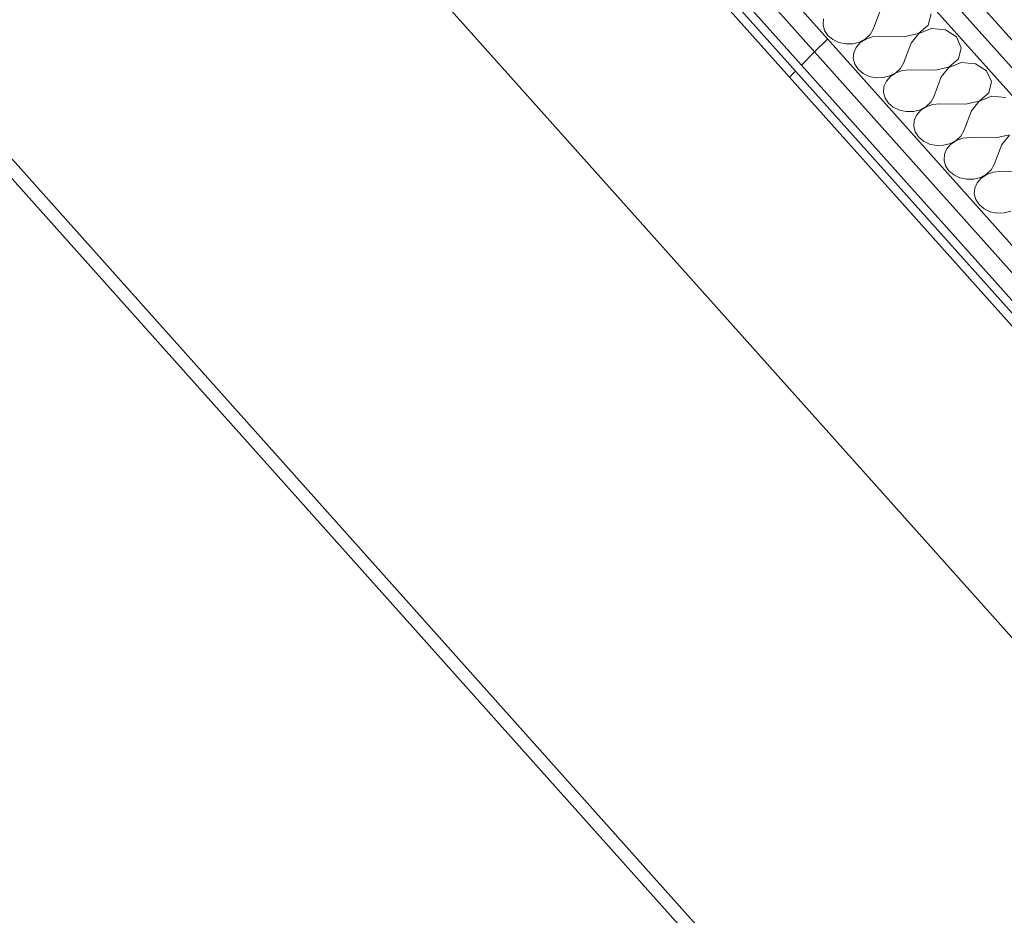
# Model space of a CAD drawing. Header units: millimetres. Extents: x -36631 to 27388, y -24993 to 6945.
# Tile 249 of 256: x -10216 to -9539, y -5116 to -4499. Entities that reach past the tile are written whole.
import ezdxf

# ---------------------------------------------------------------- set-up
doc = ezdxf.new("R2010")
doc.units = ezdxf.units.MM
doc.header["$MEASUREMENT"] = 0
doc.linetypes.add('Wipeout_Contour', pattern=[1000, 0, -1000])
doc.layers.add('Nuevo_08_E_Envans secs', color=7, linetype='Continuous')
doc.layers.add('Nuevo_09_EI_Mobiliari general', color=7, linetype='Continuous')
doc.layers.add('Nuevo_08_E_Envans secs_Pluma_Nº__1', color=7, linetype='Continuous', lineweight=5)
doc.layers.add('Nuevo_09_EI_Mobiliari general_Pluma_Nº__1', color=7, linetype='Continuous', lineweight=5)
for name, color, linetype, lineweight, true_color in [('Nuevo_08_E_Envans secs_Pluma_Nº__102', 7, 'Continuous', 5, 0xcccccc), ('Nuevo_08_E_Envans secs_Pluma_Nº__171', 171, 'Continuous', 13, 0xaaaaff), ('Nuevo_08_E_Envans secs_Pluma_Nº__177', 7, 'Continuous', 15, 0xf7e046)]:
    doc.layers.add(name, color=color, linetype=linetype, lineweight=lineweight, true_color=true_color)
pattern_1 = [(45, (0, 0), (-183.848, 183.848), [195, -65]), (45, (7e-14, 183.85), (-183.848, 183.848), [195, -65])]

# ---------------------------------------------------------------- blocks, each defined once
blk = doc.blocks.new('*X230')
at = {"layer": 'Nuevo_08_E_Envans secs_Pluma_Nº__102', "color": 254, "linetype": 'Continuous', "lineweight": 5, "true_color": 0xcccccc}
for p, q in [((-9623.75, -4492.22), (-9628.95, -4505.98)), ((-9591.14, -4503.07), (-9589.21, -4495.36)), ((-9663.18, -4498.87), (-9663.49, -4502.83)), ((-9663.49, -4502.83), (-9662.46, -4506.72)), ((-9597.77, -4508.8), (-9591.14, -4503.07)), ((-9662.46, -4506.72), (-9660.16, -4510.22)), ((-9660.16, -4510.22), (-9656.77, -4513.08)), ((-9634.21, -4512.58), (-9631.01, -4509.58)), ((-9629.63, -4511.13), (-9634.12, -4512.68)), ((-9631.01, -4509.58), (-9628.95, -4505.98)), ((-9624.79, -4510.64), (-9629.63, -4511.13)), ((-9607.1, -4510.84), (-9624.79, -4510.64)), ((-9607.1, -4510.84), (-9597.77, -4508.8)), ((-9597.68, -4508.9), (-9602.94, -4515.5)), ((-9588.94, -4505.53), (-9597.68, -4508.9)), ((-9579.34, -4506.41), (-9588.94, -4505.53)), ((-9571.73, -4511.26), (-9579.34, -4506.41)), ((-9656.77, -4513.08), (-9652.55, -4515.07)), ((-9652.55, -4515.07), (-9647.82, -4516.06)), ((-9647.82, -4516.06), (-9642.95, -4515.95)), ((-9642.95, -4515.95), (-9638.29, -4514.76)), ((-9637.93, -4515.17), (-9640.75, -4518.41)), ((-9638.29, -4514.76), (-9634.21, -4512.58)), ((-9634.12, -4512.68), (-9637.93, -4515.17)), ((-9602.94, -4515.5), (-9608.14, -4529.26)), ((-9568.4, -4518.65), (-9571.73, -4511.26)), ((-9642.38, -4522.15), (-9642.68, -4526.12)), ((-9640.75, -4518.41), (-9642.38, -4522.15)), ((-9570.33, -4526.36), (-9568.4, -4518.65)), ((-9642.68, -4526.12), (-9641.65, -4530)), ((-9641.65, -4530), (-9639.35, -4533.5)), ((-9610.21, -4532.86), (-9608.14, -4529.26)), ((-9576.96, -4532.09), (-9570.33, -4526.36)), ((-9568.14, -4528.81), (-9576.88, -4532.18)), ((-9558.53, -4529.69), (-9568.14, -4528.81)), ((-9550.93, -4534.54), (-9558.53, -4529.69)), ((-9639.35, -4533.5), (-9635.96, -4536.36)), ((-9635.96, -4536.36), (-9631.74, -4538.36)), ((-9622.14, -4539.23), (-9617.48, -4538.04)), ((-9617.48, -4538.04), (-9613.4, -4535.87)), ((-9613.32, -4535.96), (-9617.12, -4538.45)), ((-9613.4, -4535.87), (-9610.21, -4532.86)), ((-9608.82, -4534.41), (-9613.32, -4535.96)), ((-9603.98, -4533.92), (-9608.82, -4534.41)), ((-9586.3, -4534.13), (-9603.98, -4533.92)), ((-9586.3, -4534.13), (-9576.96, -4532.09)), ((-9576.88, -4532.18), (-9582.13, -4538.78)), ((-9547.59, -4541.93), (-9550.93, -4534.54)), ((-9631.74, -4538.36), (-9627.02, -4539.34)), ((-9627.02, -4539.34), (-9622.14, -4539.23)), ((-9619.94, -4541.69), (-9621.57, -4545.44)), ((-9617.12, -4538.45), (-9619.94, -4541.69)), ((-9582.13, -4538.78), (-9587.34, -4552.55)), ((-9549.53, -4549.64), (-9547.59, -4541.93)), ((-9621.57, -4545.44), (-9621.88, -4549.4)), ((-9621.88, -4549.4), (-9620.84, -4553.28)), ((-9556.15, -4555.37), (-9549.53, -4549.64)), ((-9620.84, -4553.28), (-9618.54, -4556.79)), ((-9618.54, -4556.79), (-9615.16, -4559.64)), ((-9592.59, -4559.15), (-9589.4, -4556.14)), ((-9588.02, -4557.69), (-9592.51, -4559.24)), ((-9589.4, -4556.14), (-9587.34, -4552.55)), ((-9583.17, -4557.2), (-9588.02, -4557.69)), ((-9565.49, -4557.41), (-9583.17, -4557.2)), ((-9565.49, -4557.41), (-9556.15, -4555.37)), ((-9556.07, -4555.46), (-9561.33, -4562.07)), ((-9547.33, -4552.1), (-9556.07, -4555.46)), ((-9537.72, -4552.97), (-9547.33, -4552.1)), ((-9615.16, -4559.64), (-9610.94, -4561.64)), ((-9610.94, -4561.64), (-9606.21, -4562.62)), ((-9606.21, -4562.62), (-9601.33, -4562.51)), ((-9601.33, -4562.51), (-9596.68, -4561.33)), ((-9599.14, -4564.97), (-9600.76, -4568.72)), ((-9596.31, -4561.73), (-9599.14, -4564.97)), ((-9596.68, -4561.33), (-9592.59, -4559.15)), ((-9592.51, -4559.24), (-9596.31, -4561.73)), ((-9561.33, -4562.07), (-9566.53, -4575.83)), ((-9600.76, -4568.72), (-9601.07, -4572.68)), ((-9601.07, -4572.68), (-9600.04, -4576.56)), ((-9600.04, -4576.56), (-9597.74, -4580.07)), ((-9568.59, -4579.43), (-9566.53, -4575.83)), ((-9544.68, -4580.69), (-9535.35, -4578.65)), ((-9535.26, -4578.75), (-9540.52, -4585.35)), ((-9597.74, -4580.07), (-9594.35, -4582.93)), ((-9594.35, -4582.93), (-9590.13, -4584.92)), ((-9590.13, -4584.92), (-9585.4, -4585.9)), ((-9580.53, -4585.8), (-9575.87, -4584.61)), ((-9575.51, -4585.01), (-9578.33, -4588.26)), ((-9575.87, -4584.61), (-9571.79, -4582.43)), ((-9571.7, -4582.52), (-9575.51, -4585.01)), ((-9571.79, -4582.43), (-9568.59, -4579.43)), ((-9567.21, -4580.98), (-9571.7, -4582.52)), ((-9562.37, -4580.48), (-9567.21, -4580.98)), ((-9544.68, -4580.69), (-9562.37, -4580.48)), ((-9540.52, -4585.35), (-9545.72, -4599.11)), ((-9585.4, -4585.9), (-9580.53, -4585.8)), ((-9579.96, -4592), (-9580.26, -4595.97)), ((-9578.33, -4588.26), (-9579.96, -4592)), ((-9580.26, -4595.97), (-9579.23, -4599.85)), ((-9547.79, -4602.71), (-9545.72, -4599.11)), ((-9579.23, -4599.85), (-9576.93, -4603.35)), ((-9576.93, -4603.35), (-9573.54, -4606.21)), ((-9555.06, -4607.89), (-9550.98, -4605.71)), ((-9550.9, -4605.81), (-9554.7, -4608.3)), ((-9550.98, -4605.71), (-9547.79, -4602.71)), ((-9546.4, -4604.26), (-9550.9, -4605.81)), ((-9541.56, -4603.77), (-9546.4, -4604.26)), ((-9523.88, -4603.98), (-9541.56, -4603.77)), ((-9573.54, -4606.21), (-9569.32, -4608.21)), ((-9569.32, -4608.21), (-9564.6, -4609.19)), ((-9564.6, -4609.19), (-9559.72, -4609.08)), ((-9559.72, -4609.08), (-9555.06, -4607.89)), ((-9557.52, -4611.54), (-9559.15, -4615.28)), ((-9554.7, -4608.3), (-9557.52, -4611.54)), ((-9559.15, -4615.28), (-9559.46, -4619.25)), ((-9559.46, -4619.25), (-9558.42, -4623.13)), ((-9558.42, -4623.13), (-9556.12, -4626.63)), ((-9556.12, -4626.63), (-9552.74, -4629.49)), ((-9552.74, -4629.49), (-9548.52, -4631.49)), ((-9548.52, -4631.49), (-9543.79, -4632.47)), ((-9543.79, -4632.47), (-9538.91, -4632.36)), ((-9538.91, -4632.36), (-9534.25, -4631.18))]:
    blk.add_line(p, q, dxfattribs=at)
blk = doc.blocks.new('Elem Sección_203_1')
at = {"layer": 'Nuevo_08_E_Envans secs', "lineweight": 0}
blk.add_blockref('*X230', (0, 0), dxfattribs=at)
at = {"color": 254, "linetype": 'Wipeout_Contour', "lineweight": 0, "ltscale": 42836.053992}
blk.add_wipeout([(-10392.26, -3740.44), (-10397.41, -3743.49), (-8714.67, -5626.48), (-8709.52, -5623.43)], dxfattribs=at).dxf.layer = 'Nuevo_08_E_Envans secs'
at = {"layer": 'Nuevo_08_E_Envans secs_Pluma_Nº__171', "linetype": 'Continuous', "lineweight": 13, "true_color": 0xaaaaff}
h = blk.add_hatch(dxfattribs=at)
h.set_pattern_fill('Panellat_HPL_0001', color=161, style=0, pattern_type=2)
h.set_pattern_definition(pattern_1)
h.paths.add_polyline_path([(-10392.26, -3740.44), (-10397.41, -3743.49), (-8714.67, -5626.48), (-8709.52, -5623.43)])
at = {"color": 254, "linetype": 'Wipeout_Contour', "lineweight": 0, "ltscale": 42355.399281}
blk.add_wipeout([(-10294.27, -3662.11), (-10305.43, -3668.72), (-8606.45, -5569.87), (-8595.3, -5563.26)], dxfattribs=at).dxf.layer = 'Nuevo_08_E_Envans secs'
at = {"layer": 'Nuevo_08_E_Envans secs_Pluma_Nº__177', "linetype": 'Continuous', "lineweight": 15, "true_color": 0xf7e046}
h = blk.add_hatch(dxfattribs=at)
h.set_pattern_fill('Panellat_HPL_0001', color=53, style=0, pattern_type=2)
h.set_pattern_definition(pattern_1)
h.paths.add_polyline_path([(-10294.27, -3662.11), (-10305.43, -3668.72), (-8606.45, -5569.87), (-8595.3, -5563.26)])
at = {"color": 254, "linetype": 'Wipeout_Contour', "lineweight": 0, "ltscale": 63602.827075}
blk.add_wipeout([(-10324.7, -3666.24), (-8609.5, -5585.56), (-8598.34, -5578.95), (-8606.45, -5569.87), (-10305.43, -3668.72), (-10313.54, -3659.64)], dxfattribs=at).dxf.layer = 'Nuevo_08_E_Envans secs'
at = {"layer": 'Nuevo_08_E_Envans secs_Pluma_Nº__177', "linetype": 'Continuous', "lineweight": 15, "true_color": 0xf7e046}
h = blk.add_hatch(dxfattribs=at)
h.set_pattern_fill('Panellat_HPL_0001', color=53, style=0, pattern_type=2)
h.set_pattern_definition(pattern_1)
h.paths.add_polyline_path([(-10324.7, -3666.24), (-8609.5, -5585.56), (-8598.34, -5578.95), (-8606.45, -5569.87), (-10305.43, -3668.72), (-10313.54, -3659.64)])
at = {"color": 254, "linetype": 'Wipeout_Contour', "lineweight": 0, "ltscale": 53772.798042}
blk.add_wipeout([(-10384.77, -3701.82), (-10395.93, -3708.43), (-10387.81, -3717.51), (-8681.35, -5627.04), (-8670.2, -5620.44)], dxfattribs=at).dxf.layer = 'Nuevo_08_E_Envans secs'
at = {"layer": 'Nuevo_08_E_Envans secs_Pluma_Nº__177', "linetype": 'Continuous', "lineweight": 15, "true_color": 0xf7e046}
h = blk.add_hatch(dxfattribs=at)
h.set_pattern_fill('Panellat_HPL_0001', color=53, style=0, pattern_type=2)
h.set_pattern_definition(pattern_1)
h.paths.add_polyline_path([(-10384.77, -3701.82), (-10395.93, -3708.43), (-10387.81, -3717.51), (-8681.35, -5627.04), (-8670.2, -5620.44)])
at = {"color": 254, "linetype": 'Wipeout_Contour', "lineweight": 0, "ltscale": 42782.651219}
blk.add_wipeout([(-10387.81, -3717.51), (-10398.97, -3724.12), (-8692.51, -5633.65), (-8681.35, -5627.04)], dxfattribs=at).dxf.layer = 'Nuevo_08_E_Envans secs'
at = {"layer": 'Nuevo_08_E_Envans secs_Pluma_Nº__177', "linetype": 'Continuous', "lineweight": 15, "true_color": 0xf7e046}
h = blk.add_hatch(dxfattribs=at)
h.set_pattern_fill('Panellat_HPL_0001', color=53, style=0, pattern_type=2)
h.set_pattern_definition(pattern_1)
h.paths.add_polyline_path([(-10387.81, -3717.51), (-10398.97, -3724.12), (-8692.51, -5633.65), (-8681.35, -5627.04)])
at = {"layer": 'Nuevo_08_E_Envans secs_Pluma_Nº__1', "color": 7, "linetype": 'Continuous', "lineweight": 5}
for p, q in [((-10324.7, -3666.24), (-8609.5, -5585.56)), ((-10305.43, -3668.72), (-8606.45, -5569.87)), ((-10286.15, -3671.19), (-8603.41, -5554.18)), ((-10384.77, -3701.82), (-8670.2, -5620.44)), ((-10387.81, -3717.51), (-8681.35, -5627.04)), ((-10390.86, -3733.2), (-8700.63, -5624.57)), ((-10392.26, -3740.44), (-8709.52, -5623.43)), ((-10393.67, -3747.68), (-8718.41, -5622.29))]:
    blk.add_line(p, q, dxfattribs=at)
blk = doc.blocks.new('Elem Sección_383_1')
at = {"layer": 'Nuevo_09_EI_Mobiliari general_Pluma_Nº__1', "color": 7, "linetype": 'Continuous', "lineweight": 5}
for p, q in [((-8843.75, -5696.51), (-10393.67, -3962.15)), ((-10651.13, -4114.62), (-9163.14, -5779.69)), ((-10651.13, -4127.93), (-9170.92, -5784.29))]:
    blk.add_line(p, q, dxfattribs=at)

msp = doc.modelspace()

# ---------------------------------------------------------------- block references
at = {"layer": 'Nuevo_08_E_Envans secs', "lineweight": 0}
msp.add_blockref('Elem Sección_203_1', (0, 0), dxfattribs=at)

# ---------------------------------------------------------------- next in the draw order: block references
at = {"layer": 'Nuevo_09_EI_Mobiliari general', "lineweight": 0}
msp.add_blockref('Elem Sección_383_1', (0, 0), dxfattribs=at)

doc.saveas('drawing.dxf')
